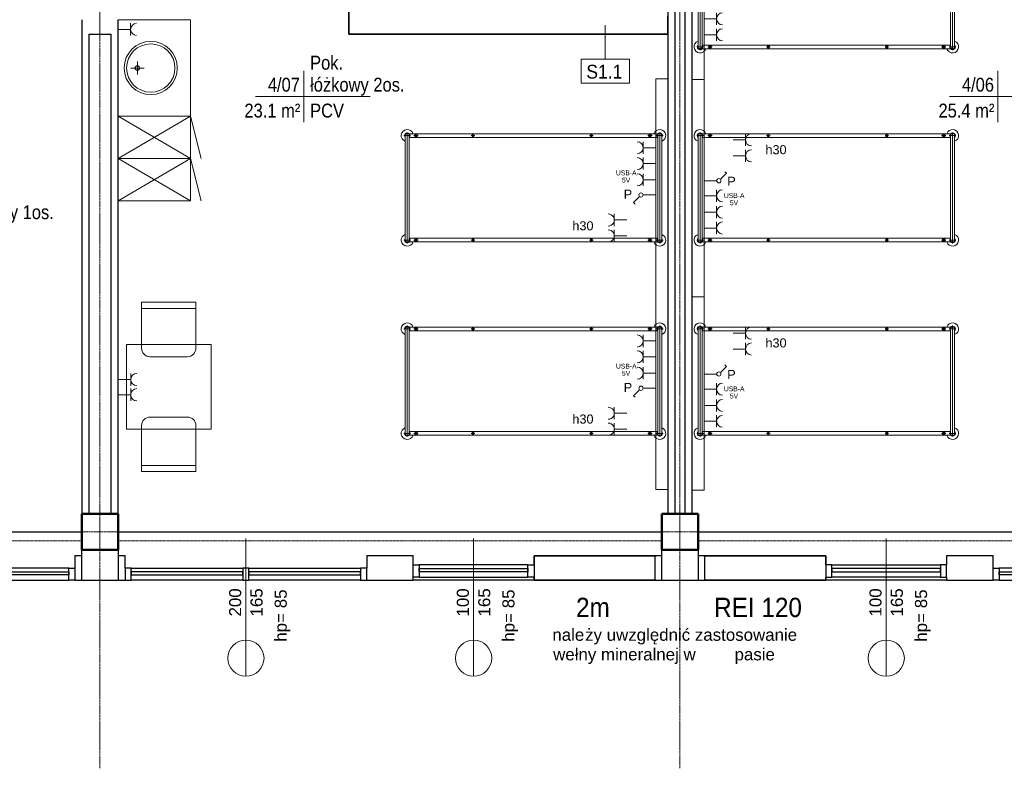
# Model space of a CAD drawing. Header units: millimetres. Extents: x -2286 to 43533, y -13832 to 14981.
# Tile 40 of 77: x 13019 to 21168, y -13832 to -7634. Entities that reach past the tile are written whole.
import ezdxf

# ---------------------------------------------------------------- set-up
doc = ezdxf.new("R2010")
doc.units = ezdxf.units.MM
doc.linetypes.add('Oś', pattern=[22.225, 12.7, -3.175, 3.175, -3.175])
doc.linetypes.add('Ponad', pattern=[3.9688, 2.3813, -1.5875])
for name, color, linetype, lineweight in [('A-ANNO-NOTE', 131, 'Continuous', 18), ('A-AREA-IDEN', 2, 'Continuous', 18), ('A-FLOR-OVHD', 1, 'Ponad', 18), ('A-GLAZ', 151, 'Continuous', 25), ('A-GLAZ-IDEN', 152, 'Continuous', 18), ('A-WALL', 113, 'Continuous', 25), ('A-WALL-IDEN', 211, 'Continuous', 18), ('E-ELEC-EQPM', 71, 'Continuous', 18), ('G-ANNO-TEXT', 231, 'Continuous', 18), ('I-FURN', 30, 'Continuous', 18), ('P-SANR-FIXT', 6, 'Continuous', 18), ('Q-SPCQ', 91, 'Continuous', 18), ('S-COLS', 52, 'Continuous', 25), ('S-GRID', 1, 'Continuous', 18)]:
    doc.layers.add(name, color=color, linetype=linetype, lineweight=lineweight)
doc.styles.add('Arial', font='arial.ttf', dxfattribs={"height": 40})
doc.styles.add('Arial_1', font='arial.ttf', dxfattribs={"height": 75})
doc.styles.add('Arial_12', font='arial.ttf', dxfattribs={"width": 0.9, "height": 160})
doc.styles.add('Arial_4', font='arial.ttf', dxfattribs={"width": 0.85, "height": 115})
doc.styles.add('Arial_5', font='arial.ttf', dxfattribs={"height": 100})
doc.styles.add('Arial_6', font='arial.ttf', dxfattribs={"width": 0.9, "height": 115})
doc.styles.add('Arial_8', font='arial.ttf', dxfattribs={"height": 2})

# ---------------------------------------------------------------- blocks, each defined once
blk = doc.blocks.new('M_Concrete-Square-Column - 300 x 300mm-1161001-4_piętro II PT - projektowany')
at = {"layer": 'S-COLS', "lineweight": 50}
for p, q in [((150, 150), (-150, 150)), ((-150, 150), (-150, -150)), ((150, -150), (150, 150)), ((-150, -150), (150, -150))]:
    blk.add_line(p, q, dxfattribs=at)
blk = doc.blocks.new('łóżko 195x90 typ FAMED _102039_ - łóżko 195x90 typ FAMED _102039_-832813-4_piętro II PT - projektowany')
at = {"layer": 'I-FURN'}
for p, q in [((-432.5, 1020.2), (-432.5, 1074.7)), ((-432.5, 1064.5), (432.5, 1064.5)), ((432.5, 1020.2), (432.5, 1074.7)), ((-459.8, 1047.5), (459.7, 1047.5)), ((-447.5, 1031), (-447.5, -1026.1)), ((-432.5, 1030.5), (432.5, 1030.5)), ((-432.5, 948.5), (-432.5, 983.5)), ((-417.5, -1025.5), (-417.5, 1031)), ((417.5, -1026.1), (417.5, 1030.5)), ((432.5, 948.5), (432.5, 983.5)), ((447.5, 1031), (447.5, -1026.1)), ((-450, 966), (-415, 966)), ((450, 966), (415, 966)), ((-432.5, 496.9), (-432.5, 466.9)), ((432.5, 496.9), (432.5, 466.9)), ((-447.5, 481.9), (-417.5, 481.9)), ((447.5, 481.9), (417.5, 481.9)), ((-432.5, -483.1), (-432.5, -513.1)), ((432.5, -483.1), (432.5, -513.1)), ((-447.5, -498.1), (-417.5, -498.1)), ((447.5, -498.1), (417.5, -498.1)), ((-450, -969.3), (-415, -969.3)), ((-432.5, -951.8), (-432.5, -986.8)), ((450, -969.3), (415, -969.3)), ((432.5, -951.8), (432.5, -986.8)), ((459.7, -1042.5), (-459.8, -1042.5)), ((-432.5, -1015.3), (-432.5, -1069.8)), ((-432.5, -1025.5), (432.5, -1025.5)), ((432.5, -1015.3), (432.5, -1069.8)), ((-432.5, -1059.5), (432.5, -1059.5))]:
    blk.add_line(p, q, dxfattribs=at)
for centre, radius in [((-432.5, 966), 12.5), ((432.5, 966), 12.5), ((-432.5, 966), 8), ((432.5, 966), 8), ((-432.5, 481.9), 10), ((432.5, 481.9), 10), ((-432.5, -498.1), 10), ((432.5, -498.1), 10), ((-432.5, -969.3), 12.5), ((-432.5, -969.3), 8), ((432.5, -969.3), 12.5), ((432.5, -969.3), 8)]:
    blk.add_circle(centre, radius, dxfattribs=at)
for centre, radius, start, end in [((-432.5, 1047.5), 50, 19.87687, 252.5424), ((-432.5, 1047.5), 22.3, 49.8221, 312.38874), ((-432.5, 1047.5), 19.3, 62.02067, 297.97933), ((-432.5, 1047.5), 17, 90, 270), ((432.5, 1047.5), 50, 287.4576, 160.12313), ((432.5, 1047.5), 22.2, 229.8221, 130.1779), ((432.5, 1047.5), 19.2, 242.02067, 117.97933), ((432.5, 1047.5), 17, 270, 90), ((-432.5, -1042.5), 50, 107.4576, 340.12313), ((-432.5, -1042.5), 22.2, 49.8221, 310.1779), ((-432.5, -1042.5), 19.3, 62.02067, 297.97933), ((-432.5, -1042.5), 17, 90, 270), ((432.5, -1042.5), 50, 199.87687, 72.5424), ((432.5, -1042.5), 22.2, 229.8221, 130.1779), ((432.5, -1042.5), 19.2, 242.02067, 117.97933), ((432.5, -1042.5), 17, 270, 90)]:
    blk.add_arc(centre, radius, start, end, dxfattribs=at)
blk = doc.blocks.new('łóżko 195x90 typ FAMED _102039_ - łóżko 195x90 typ FAMED _102039_-1233017-4_piętro II PT - projektowany')
at = {"layer": 'I-FURN'}
for p, q in [((-432.5, 1015.3), (-432.5, 1069.8)), ((-432.5, 1059.5), (432.5, 1059.5)), ((432.5, 1015.3), (432.5, 1069.8)), ((459.7, 1042.5), (-459.8, 1042.5)), ((-447.5, -1031), (-447.5, 1026.1)), ((-432.5, 1025.5), (432.5, 1025.5)), ((-432.5, 951.8), (-432.5, 986.8)), ((-417.5, 1025.5), (-417.5, -1031)), ((417.5, 1026.1), (417.5, -1030.5)), ((432.5, 951.8), (432.5, 986.8)), ((447.5, -1031), (447.5, 1026.1)), ((-450, 969.3), (-415, 969.3)), ((450, 969.3), (415, 969.3)), ((-447.5, 498.1), (-417.5, 498.1)), ((-432.5, 483.1), (-432.5, 513.1)), ((447.5, 498.1), (417.5, 498.1)), ((432.5, 483.1), (432.5, 513.1)), ((-447.5, -481.9), (-417.5, -481.9)), ((-432.5, -496.9), (-432.5, -466.9)), ((447.5, -481.9), (417.5, -481.9)), ((432.5, -496.9), (432.5, -466.9)), ((-450, -966), (-415, -966)), ((-432.5, -948.5), (-432.5, -983.5)), ((450, -966), (415, -966)), ((432.5, -948.5), (432.5, -983.5)), ((-459.8, -1047.5), (459.7, -1047.5)), ((-432.5, -1020.2), (-432.5, -1074.7)), ((-432.5, -1030.5), (432.5, -1030.5)), ((432.5, -1020.2), (432.5, -1074.7)), ((-432.5, -1064.5), (432.5, -1064.5))]:
    blk.add_line(p, q, dxfattribs=at)
for centre, radius in [((-432.5, 969.3), 12.5), ((432.5, 969.3), 12.5), ((-432.5, 969.3), 8), ((432.5, 969.3), 8), ((-432.5, 498.1), 10), ((432.5, 498.1), 10), ((-432.5, -481.9), 10), ((432.5, -481.9), 10), ((-432.5, -966), 12.5), ((-432.5, -966), 8), ((432.5, -966), 12.5), ((432.5, -966), 8)]:
    blk.add_circle(centre, radius, dxfattribs=at)
for centre, radius, start, end in [((-432.5, 1042.5), 50, 19.87687, 252.5424), ((-432.5, 1042.5), 22.2, 49.8221, 310.1779), ((-432.5, 1042.5), 19.3, 62.02067, 297.97933), ((-432.5, 1042.5), 17, 90, 270), ((432.5, 1042.5), 50, 287.4576, 160.12313), ((432.5, 1042.5), 22.2, 229.8221, 130.1779), ((432.5, 1042.5), 19.2, 242.02067, 117.97933), ((432.5, 1042.5), 17, 270, 90), ((-432.5, -1047.5), 50, 107.4576, 340.12313), ((-432.5, -1047.5), 22.3, 47.61126, 310.1779), ((-432.5, -1047.5), 19.3, 62.02067, 297.97933), ((-432.5, -1047.5), 17, 90, 270), ((432.5, -1047.5), 50, 199.87687, 72.5424), ((432.5, -1047.5), 22.2, 229.8221, 130.1779), ((432.5, -1047.5), 19.2, 242.02067, 117.97933), ((432.5, -1047.5), 17, 270, 90)]:
    blk.add_arc(centre, radius, start, end, dxfattribs=at)
blk = doc.blocks.new('krzesło - krzesło-1270919-4_piętro II PT - projektowany')
at = {"layer": 'I-FURN'}
for p, q in [((-155, 225), (155, 225)), ((-225, -225), (-225, 155)), ((225, 155), (225, -225)), ((225, -175), (-225, -175)), ((225, -225), (-225, -225))]:
    blk.add_line(p, q, dxfattribs=at)
for centre, start, end in [((-155, 155), 90, 180), ((155, 155), 360, 90)]:
    blk.add_arc(centre, 70, start, end, dxfattribs=at)
blk = doc.blocks.new('Blat - Blat-1285996-4_piętro II PT - projektowany')
at = {"layer": 'I-FURN'}
for p, q in [((0, 0), (700, 0)), ((0, -700), (0, 0)), ((700, 0), (700, -700)), ((700, -700), (0, -700))]:
    blk.add_line(p, q, dxfattribs=at)
blk = doc.blocks.new('krzesło - krzesło-823058-4_piętro II PT - projektowany')
at = {"layer": 'I-FURN'}
for p, q in [((-225, 225), (-225, -155)), ((225, 225), (-225, 225)), ((225, 175), (-225, 175)), ((225, -155), (225, 225)), ((-155, -225), (155, -225))]:
    blk.add_line(p, q, dxfattribs=at)
for centre, start, end in [((-155, -155), 180, 270), ((155, -155), 270, 0)]:
    blk.add_arc(centre, 70, start, end, dxfattribs=at)
blk = doc.blocks.new('szafki szatniowe - szafki bez siedziska-1388320-4_piętro II PT - projektowany')
at = {"layer": 'I-FURN'}
for p, q in [((-175, 600), (175, 686.3)), ((175, 600), (525, 686.3)), ((175, 0), (-175, 600)), ((175, 600), (-175, 0)), ((-175, 600), (175, 600)), ((-175, 0), (-175, 600)), ((525, 0), (175, 600)), ((525, 600), (175, 0)), ((175, 600), (525, 600)), ((175, 0), (175, 600)), ((175, 600), (175, 0)), ((525, 600), (525, 0))]:
    blk.add_line(p, q, dxfattribs=at)
blk = doc.blocks.new('Blat - Blat-V11-4_piętro II PT - projektowany')
at = {"layer": 'I-FURN'}
for p, q in [((0, -600), (0, 0)), ((800, 0), (800, -600)), ((800, -600), (0, -600))]:
    blk.add_line(p, q, dxfattribs=at)
blk = doc.blocks.new('umywalka okrągła d _44cm stal nierdzewna - Type 1-1345566-4_piętro II PT - projektowany')
at = {"layer": 'P-SANR-FIXT'}
for p, q in [((70, 189.3), (180, 189.3)), ((125, 134.3), (125, 244.3))]:
    blk.add_line(p, q, dxfattribs=at)
for centre, radius in [((125, 300), 220), ((125, 300), 200), ((125, 189.3), 19)]:
    blk.add_circle(centre, radius, dxfattribs=at)
blk = doc.blocks.new('Aluminum_Exterior_Window_-_Double - 200 x 165 cm-1494230-4_piętro II PT - projektowany')
at = {"layer": 'A-GLAZ'}
for p, q in [((-1371.6, -26.6), (-1321.6, -26.6)), ((-1371.6, -126.6), (-1371.6, -26.6)), ((-1321.6, -26.6), (-1321.6, -126.6)), ((-396.6, -26.6), (-1321.6, -26.6)), ((-1321.6, -56.7), (-396.6, -56.7)), ((-1321.6, -82.1), (-1321.6, -56.7)), ((-396.6, -26.6), (-346.6, -26.6)), ((-396.6, -126.6), (-396.6, -26.6)), ((-396.6, -56.7), (-396.6, -82.1)), ((-346.6, -26.6), (-346.6, -126.6)), ((578.4, -26.6), (-346.6, -26.6)), ((-346.6, -56.7), (578.4, -56.7)), ((-346.6, -82.1), (-346.6, -56.7)), ((578.4, -26.6), (628.4, -26.6)), ((578.4, -126.6), (578.4, -26.6)), ((578.4, -56.7), (578.4, -82.1)), ((628.4, -26.6), (628.4, -126.6)), ((-1321.6, -126.6), (-1371.6, -126.6)), ((-396.6, -82.1), (-1321.6, -82.1)), ((-1321.6, -126.6), (-396.6, -126.6)), ((-346.6, -126.6), (-396.6, -126.6)), ((578.4, -82.1), (-346.6, -82.1)), ((-346.6, -126.6), (578.4, -126.6)), ((628.4, -126.6), (578.4, -126.6))]:
    blk.add_line(p, q, dxfattribs=at)
blk = doc.blocks.new('Panel Gazowo Oswietleniowy 2 - Type 1-1482570-4_piętro II PT - projektowany')
at = {"layer": 'Q-SPCQ'}
for p, q in [((-1125, 473.3), (-1025, 473.3)), ((-1075, 473.3), (-1075, 370)), ((-993.3, 473.3), (-893.3, 473.3)), ((-943.3, 473.3), (-943.3, 370)), ((475, 473.3), (575, 473.3)), ((525, 473.3), (525, 370)), ((606.7, 473.3), (706.7, 473.3)), ((656.7, 473.3), (656.7, 370)), ((-798.2, 314.3), (-811.3, 301.2)), ((-748.8, 264.8), (-798.2, 314.3)), ((801.8, 314.3), (788.7, 301.2)), ((851.2, 264.8), (801.8, 314.3)), ((-736.4, 130), (-736.4, 235)), ((-661.3, 233.3), (-561.3, 233.3)), ((-611.3, 233.3), (-611.3, 130)), ((-526.7, 233.3), (-426.7, 233.3)), ((-476.7, 233.3), (-476.7, 130)), ((-395, 233.3), (-295, 233.3)), ((-345, 233.3), (-345, 130)), ((863.6, 130), (863.6, 235)), ((938.7, 233.3), (1038.7, 233.3)), ((988.7, 233.3), (988.7, 130)), ((1073.3, 233.3), (1173.3, 233.3)), ((1123.3, 233.3), (1123.3, 130)), ((1205, 233.3), (1305, 233.3)), ((1255, 233.3), (1255, 130)), ((-1575, 30), (-1575, 130)), ((-1575, 130), (1825, 130)), ((1825, 130), (1825, 30))]:
    blk.add_line(p, q, dxfattribs=at)
for centre in [(-736.4, 252.5), (863.6, 252.5)]:
    blk.add_circle(centre, 17.5, dxfattribs=at)
for centre, end in [((-1075, 523.3), 0), ((-943.3, 523.3), 0), ((525, 523.3), 0), ((656.7, 523.3), 0), ((-611.3, 283.3), 360), ((-476.7, 283.3), 360), ((-345, 283.3), 360), ((988.7, 283.3), 360), ((1123.3, 283.3), 360), ((1255, 283.3), 360)]:
    blk.add_arc(centre, 50, 180, end, dxfattribs=at)
blk = doc.blocks.new('Aluminum_Exterior_Window_-_Single - 100 x 165 cm-1657400-4_piętro II PT - projektowany')
at = {"layer": 'A-GLAZ'}
for p, q in [((-1321.6, 101.2), (-1371.6, 101.2)), ((-1371.6, 101.2), (-1371.6, 1.2)), ((-1321.6, 1.2), (-1321.6, 101.2)), ((-1321.6, 101.2), (-421.6, 101.2)), ((-371.6, 101.2), (-421.6, 101.2)), ((-421.6, 101.2), (-421.6, 1.2)), ((-371.6, 1.2), (-371.6, 101.2)), ((-1371.6, 1.2), (-1321.6, 1.2)), ((-421.6, 56.7), (-1321.6, 56.7)), ((-1321.6, 56.7), (-1321.6, 31.3)), ((-1321.6, 31.3), (-421.6, 31.3)), ((-421.6, 1.2), (-1321.6, 1.2)), ((-421.6, 31.3), (-421.6, 56.7)), ((-421.6, 1.2), (-371.6, 1.2))]:
    blk.add_line(p, q, dxfattribs=at)
blk = doc.blocks.new('Aluminum_Exterior_Window_-_Single - 100 x 165 cm-1657401-4_piętro II PT - projektowany')
at = {"layer": 'A-GLAZ'}
for p, q in [((-1371.6, -1.2), (-1321.6, -1.2)), ((-1371.6, -101.2), (-1371.6, -1.2)), ((-1321.6, -1.2), (-1321.6, -101.2)), ((-421.6, -1.2), (-1321.6, -1.2)), ((-1321.6, -31.3), (-421.6, -31.3)), ((-1321.6, -56.7), (-1321.6, -31.3)), ((-421.6, -56.7), (-1321.6, -56.7)), ((-421.6, -1.2), (-371.6, -1.2)), ((-421.6, -101.2), (-421.6, -1.2)), ((-421.6, -31.3), (-421.6, -56.7)), ((-371.6, -1.2), (-371.6, -101.2)), ((-1321.6, -101.2), (-1371.6, -101.2)), ((-1321.6, -101.2), (-421.6, -101.2)), ((-371.6, -101.2), (-421.6, -101.2))]:
    blk.add_line(p, q, dxfattribs=at)
blk = doc.blocks.new('Aluminum_Exterior_Window_-_Double - 200 x 165 cm-1494224-4_piętro II PT - projektowany')
at = {"layer": 'A-GLAZ'}
for p, q in [((-1321.6, 126.6), (-1371.6, 126.6)), ((-1371.6, 126.6), (-1371.6, 26.6)), ((-1321.6, 26.6), (-1321.6, 126.6)), ((-1321.6, 126.6), (-396.6, 126.6)), ((-396.6, 82.1), (-1321.6, 82.1)), ((-1321.6, 82.1), (-1321.6, 56.7)), ((-346.6, 126.6), (-396.6, 126.6)), ((-396.6, 126.6), (-396.6, 26.6)), ((-396.6, 56.7), (-396.6, 82.1)), ((-346.6, 26.6), (-346.6, 126.6)), ((-346.6, 126.6), (578.4, 126.6)), ((578.4, 82.1), (-346.6, 82.1)), ((-346.6, 82.1), (-346.6, 56.7)), ((628.4, 126.6), (578.4, 126.6)), ((578.4, 126.6), (578.4, 26.6)), ((578.4, 56.7), (578.4, 82.1)), ((628.4, 26.6), (628.4, 126.6)), ((-1371.6, 26.6), (-1321.6, 26.6)), ((-1321.6, 56.7), (-396.6, 56.7)), ((-396.6, 26.6), (-1321.6, 26.6)), ((-396.6, 26.6), (-346.6, 26.6)), ((-346.6, 56.7), (578.4, 56.7)), ((578.4, 26.6), (-346.6, 26.6)), ((578.4, 26.6), (628.4, 26.6))]:
    blk.add_line(p, q, dxfattribs=at)
blk = doc.blocks.new('gniazdo elektryczne pojedyncze - 120-1492077-4_piętro II PT - projektowany')
at = {"layer": 'E-ELEC-EQPM'}
for p, q in [((175, 133.3), (75, 133.3)), ((125, 133.3), (125, 30))]:
    blk.add_line(p, q, dxfattribs=at)
blk.add_arc((125, 183.3), 50, 180, 0, dxfattribs=at)
blk = doc.blocks.new('gniazdo elektryczne wielokrotne - 30-1454880-4_piętro II PT - projektowany')
at = {"layer": 'E-ELEC-EQPM'}
for p, q in [((175.8, 135), (74.2, 135)), ((125, 135), (125, 30)), ((300.8, 135), (199.2, 135)), ((250, 135), (250, 30))]:
    blk.add_line(p, q, dxfattribs=at)
for centre in [(125, 185.8), (250, 185.8)]:
    blk.add_arc(centre, 50.8, 180, 0, dxfattribs=at)
blk = doc.blocks.new('METKA_POMIESZCZENIA1 - Rozbudowana - bez ramki-1409110-4_piętro II PT - projektowany')
at = {"layer": 'A-AREA-IDEN'}
for p, q in [((0, 4.25), (0, 0)), ((-8, 0), (11, 0)), ((0, 0), (0, -4.25))]:
    blk.add_line(p, q, dxfattribs=at)
blk = doc.blocks.new('ET sciana_AT7 - 10mm-838066-4_piętro II PT - projektowany')
at = {"layer": 'A-WALL-IDEN'}
for p, q in [((-4, 1.96875), (4, 1.96875)), ((-4, -2.03125), (-4, 1.96875)), ((4, 1.96875), (4, -2.03125)), ((-4, -2.03125), (4, -2.03125))]:
    blk.add_line(p, q, dxfattribs=at)
blk = doc.blocks.new('Okno_LD_typ 100 - --862013-4_piętro II PT - projektowany')
at = {"layer": 'A-GLAZ-IDEN'}
blk.add_line((0, 18.92), (0, -3.92), dxfattribs=at)
blk.add_circle((0, -0.92), 3, dxfattribs=at)
at = {"layer": 'A-GLAZ-IDEN', "insert": (4.76, 1.8), "char_height": 2, "width": 5.8523, "attachment_point": 1, "rotation": 90, "style": 'Arial_8'}
blk.add_mtext('hp= ', dxfattribs=at)

msp = doc.modelspace()

# ---------------------------------------------------------------- linework, layer by layer
at = {"layer": 'A-FLOR-OVHD'}
for p, q in [((9033.3, -11948.8), (13533.3, -11948.8)), ((18333.3, -11948.8), (13833.3, -11948.8)), ((18633.3, -11948.8), (23133.3, -11948.8))]:
    msp.add_line(p, q, dxfattribs=at)
at = {"layer": 'A-WALL'}
for p, q in [((18383.3, -6023.8), (18383.3, -11723.8)), ((18443.3, -11723.8), (18443.3, -6023.8)), ((18523.3, -6023.8), (18523.3, -11723.8)), ((18583.3, -11723.8), (18583.3, -6023.8)), ((13533.3, -7633.8), (13533.3, -11723.8)), ((13833.3, -11723.8), (13833.3, -7633.8)), ((13593.3, -11723.8), (13593.3, -7753.8)), ((13593.3, -7753.8), (13773.3, -7753.8)), ((13773.3, -7753.8), (13773.3, -11723.8)), ((10158.3, -11873.8), (13533.3, -11873.8)), ((13833.3, -11873.8), (18333.3, -11873.8)), ((18633.3, -11873.8), (23133.3, -11873.8)), ((13533.3, -12273.8), (13533.3, -12023.8)), ((13833.3, -12023.8), (13833.3, -12273.8)), ((18333.3, -12273.8), (18333.3, -12023.8)), ((18633.3, -12023.8), (18633.3, -12273.8)), ((13533.3, -12073.8), (13475.8, -12073.8)), ((13475.8, -12073.8), (13475.8, -12173.8)), ((13890.8, -12073.8), (13833.3, -12073.8)), ((13890.8, -12173.8), (13890.8, -12073.8)), ((16275.8, -12073.8), (15890.8, -12073.8)), ((15890.8, -12073.8), (15890.8, -12173.8)), ((16275.8, -12148.4), (16275.8, -12073.8)), ((18333.3, -12073.8), (18275.8, -12073.8)), ((18275.8, -12073.8), (18275.8, -12273.8)), ((18690.8, -12073.8), (18633.3, -12073.8)), ((18690.8, -12273.8), (18690.8, -12073.8)), ((21075.8, -12073.8), (20690.8, -12073.8)), ((20690.8, -12073.8), (20690.8, -12148.4)), ((21075.8, -12173.7), (21075.8, -12073.8)), ((13475.8, -12273.8), (13890.8, -12273.8)), ((15890.8, -12273.8), (16275.8, -12273.8)), ((16275.8, -12273.8), (16275.8, -12248.4)), ((17275.8, -12273.8), (16275.8, -12273.8)), ((18275.8, -12273.8), (18690.8, -12273.8)), ((20690.8, -12273.8), (19690.8, -12273.8)), ((20690.8, -12248.4), (20690.8, -12273.8)), ((20690.8, -12273.8), (21075.8, -12273.8))]:
    msp.add_line(p, q, dxfattribs=at)
at = {"layer": 'A-WALL', "color": 7, "lineweight": 35}
for p, q in [((15743.3, -7496.8), (15743.3, -7753.8)), ((18383.3, -7753.8), (18383.3, -7603.8)), ((15743.3, -7753.8), (18383.3, -7753.8)), ((18275.8, -12073.8), (17275.8, -12073.8)), ((17275.8, -12073.8), (17275.8, -12148.4)), ((19690.8, -12073.8), (18690.8, -12073.8)), ((19690.8, -12148.4), (19690.8, -12073.8)), ((17275.8, -12248.4), (17275.8, -12273.8)), ((17275.8, -12273.8), (18275.8, -12273.8)), ((18690.8, -12273.8), (19690.8, -12273.8)), ((19690.8, -12273.8), (19690.8, -12248.4))]:
    msp.add_line(p, q, dxfattribs=at)
at = {"layer": 'A-WALL-IDEN'}
msp.add_line((17865, -7678.8), (17865, -7960.2), dxfattribs=at)
at = {"layer": 'S-GRID', "linetype": 'Oś'}
for p, q in [((13683.3, -13832), (13683.3, 14381.2)), ((18483.3, -13832), (18483.3, 14381.2)), ((29623.7, -11873.8), (-1686.2, -11873.8))]:
    msp.add_line(p, q, dxfattribs=at)

# ---------------------------------------------------------------- block references
at = {"layer": 'A-AREA-IDEN', "xscale": 49.99999999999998, "yscale": 49.99999999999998, "zscale": 49.99999999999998}
for p in [(15370, -8271.1), (21114.9, -8271.1)]:
    msp.add_blockref('METKA_POMIESZCZENIA1 - Rozbudowana - bez ramki-1409110-4_piętro II PT - projektowany', p, dxfattribs=at)
at = {"layer": 'A-GLAZ'}
for name, p in [('Aluminum_Exterior_Window_-_Double - 200 x 165 cm-1494230-4_piętro II PT - projektowany', (12847.4, -12147.2)), ('Aluminum_Exterior_Window_-_Single - 100 x 165 cm-1657401-4_piętro II PT - projektowany', (17647.4, -12147.2)), ('Aluminum_Exterior_Window_-_Double - 200 x 165 cm-1494230-4_piętro II PT - projektowany', (22447.4, -12147.2))]:
    msp.add_blockref(name, p, dxfattribs=at)
at = {"layer": 'A-GLAZ', "rotation": 180}
for name, p in [('Aluminum_Exterior_Window_-_Double - 200 x 165 cm-1494224-4_piętro II PT - projektowany', (14519.2, -12147.2)), ('Aluminum_Exterior_Window_-_Single - 100 x 165 cm-1657400-4_piętro II PT - projektowany', (19319.2, -12147.2))]:
    msp.add_blockref(name, p, dxfattribs=at)
at = {"layer": 'A-GLAZ-IDEN', "xscale": 49.99999999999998, "yscale": 49.99999999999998, "zscale": 49.99999999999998}
for p in [(14890.8, -12874), (16775.8, -12874), (20190.8, -12874)]:
    msp.add_blockref('Okno_LD_typ 100 - --862013-4_piętro II PT - projektowany', p, dxfattribs=at)
at = {"layer": 'A-WALL-IDEN', "xscale": 49.99999999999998, "yscale": 49.99999999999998, "zscale": 49.99999999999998}
msp.add_blockref('ET sciana_AT7 - 10mm-838066-4_piętro II PT - projektowany', (17865, -8058.6), dxfattribs=at)
at = {"layer": 'E-ELEC-EQPM', "rotation": 270.0000000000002}
for name, p in [('gniazdo elektryczne pojedyncze - 120-1492077-4_piętro II PT - projektowany', (13803.3, -7588.8)), ('gniazdo elektryczne wielokrotne - 30-1454880-4_piętro II PT - projektowany', (13803.3, -10488.8))]:
    msp.add_blockref(name, p, dxfattribs=at)
at = {"layer": 'I-FURN'}
for name, p, rotation in [('łóżko 195x90 typ FAMED _102039_ - łóżko 195x90 typ FAMED _102039_-832813-4_piętro II PT - projektowany', (19697.7, -7426.3), 90.0000000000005), ('Blat - Blat-V11-4_piętro II PT - projektowany', (13833.3, -8433.8), 90.00000000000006), ('szafki szatniowe - szafki bez siedziska-1388320-4_piętro II PT - projektowany', (13833.3, -8608.8), 269.9999999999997), ('łóżko 195x90 typ FAMED _102039_ - łóżko 195x90 typ FAMED _102039_-1233017-4_piętro II PT - projektowany', (17268.8, -9026.3), 89.99999999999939), ('łóżko 195x90 typ FAMED _102039_ - łóżko 195x90 typ FAMED _102039_-832813-4_piętro II PT - projektowany', (19697.7, -9026.3), 90.0000000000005), ('krzesło - krzesło-1270919-4_piętro II PT - projektowany', (14252.2, -10198.8), 180), ('łóżko 195x90 typ FAMED _102039_ - łóżko 195x90 typ FAMED _102039_-1233017-4_piętro II PT - projektowany', (17268.8, -10626.3), 89.99999999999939), ('łóżko 195x90 typ FAMED _102039_ - łóżko 195x90 typ FAMED _102039_-832813-4_piętro II PT - projektowany', (19697.7, -10626.3), 90.0000000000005), ('Blat - Blat-1285996-4_piętro II PT - projektowany', (14602.2, -11023.8), 180), ('krzesło - krzesło-823058-4_piętro II PT - projektowany', (14252.2, -11148.8), 180)]:
    msp.add_blockref(name, p, dxfattribs=dict(at, rotation=rotation))
at = {"layer": 'P-SANR-FIXT', "rotation": 270.0000000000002}
msp.add_blockref('umywalka okrągła d _44cm stal nierdzewna - Type 1-1345566-4_piętro II PT - projektowany', (13803.3, -7908.8), dxfattribs=at)
at = {"layer": 'Q-SPCQ'}
for p, rotation in [((18553.3, -8103.8), 270.0000000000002), ((18413.3, -9948.8), 90.00000000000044), ((18553.3, -9703.8), 270.0000000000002)]:
    msp.add_blockref('Panel Gazowo Oswietleniowy 2 - Type 1-1482570-4_piętro II PT - projektowany', p, dxfattribs=dict(at, rotation=rotation))
at = {"layer": 'S-COLS', "lineweight": 18, "rotation": 270.0000000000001}
for p in [(13683.3, -11873.8), (18483.3, -11873.8)]:
    msp.add_blockref('M_Concrete-Square-Column - 300 x 300mm-1161001-4_piętro II PT - projektowany', p, dxfattribs=at)

# ---------------------------------------------------------------- texts
at = {"layer": 'A-ANNO-NOTE', "attachment_point": 1}
for s, insert, char_height, width, style in [('h30', (19191.2, -8672.5), 75, 216.456, 'Arial_1'), ('h30', (19191.2, -8672.5), 75, 216.456, 'Arial_1'), ('USB-A', (17954, -8882.4), 40, 196.413, 'Arial'), ('5V', (18003.7, -8942), 40, 80.169, 'Arial'), ('\\fArial|b0|i0|c238|p34|;P', (18875.3, -8934.1), 75, 84.177, 'Arial_1'), ('\\fArial|b0|i0|c238|p34|;P', (18875.3, -8934.1), 75, 84.177, 'Arial_1'), ('\\fArial|b0|i0|c238|p34|;P', (18018.2, -9041.2), 75, 84.177, 'Arial_1'), ('USB-A', (18847, -9070.3), 40, 196.413, 'Arial'), ('USB-A', (18847, -9070.3), 40, 196.413, 'Arial'), ('5V', (18896.6, -9129.8), 40, 80.169, 'Arial'), ('5V', (18896.6, -9129.8), 40, 80.169, 'Arial'), ('h30', (17593.3, -9302.8), 75, 216.456, 'Arial_1'), ('h30', (19191.2, -10272.5), 75, 216.456, 'Arial_1'), ('USB-A', (17954, -10482.4), 40, 196.413, 'Arial'), ('5V', (18003.7, -10542), 40, 80.169, 'Arial'), ('\\fArial|b0|i0|c238|p34|;P', (18875.3, -10534.1), 75, 84.177, 'Arial_1'), ('\\fArial|b0|i0|c238|p34|;P', (18018.2, -10641.2), 75, 84.177, 'Arial_1'), ('USB-A', (18847, -10670.3), 40, 196.413, 'Arial'), ('5V', (18896.6, -10729.8), 40, 80.169, 'Arial'), ('h30', (17593.3, -10902.8), 75, 216.456, 'Arial_1')]:
    msp.add_mtext(s, dxfattribs=dict(at, insert=insert, char_height=char_height, width=width, style=style))
at = {"layer": 'A-AREA-IDEN', "char_height": 115, "attachment_point": 1, "style": 'Arial_4'}
for s, insert, width in [('Pok.', (15422.2, -7932.5), 327.088), ('4/07', (15072.4, -8114.5), 320.274), ('łóżkowy 2os.', (15422.2, -8114.4), 930.158), ('4/06', (20817.3, -8114.5), 320.274), ('23.1 m²', (14878.6, -8328.8), 555.369), ('25.4 m²', (20623.5, -8328.8), 555.369), ('PCV', (15422.2, -8328.8), 337.31), ('łóżkowy 1os.', (12519.4, -9170), 930.158)]:
    msp.add_mtext(s, dxfattribs=dict(at, insert=insert, width=width))
at = {"layer": 'A-GLAZ-IDEN', "char_height": 100, "attachment_point": 1, "rotation": 90, "style": 'Arial_5'}
for s, insert, width in [('200', (14751.7, -12574.9), 288.607), ('165', (14928.9, -12574.9), 288.607), ('85', (15128.8, -12506.5), 192.405), ('100', (16636.7, -12574.9), 288.607), ('165', (16813.9, -12574.9), 288.607), ('85', (17013.8, -12506.5), 192.405), ('100', (20051.7, -12574.9), 288.607), ('165', (20228.9, -12574.9), 288.607), ('85', (20428.8, -12506.5), 192.405)]:
    msp.add_mtext(s, dxfattribs=dict(at, insert=insert, width=width))
at = {"layer": 'A-WALL-IDEN', "insert": (17708.8, -8006.8), "char_height": 115, "width": 357.152, "attachment_point": 1, "style": 'Arial_6'}
msp.add_mtext('S1.1', dxfattribs=at)
at = {"layer": 'G-ANNO-TEXT', "color": 1, "attachment_point": 1}
for s, insert, char_height, width, style in [('2m ', (17623.4, -12419.8), 160, 407.658, 'Arial_12'), ('^I^I', (17959.8, -12419.8), 160, 977.658, 'Arial_12'), ('REI 120', (18766.4, -12419.8), 160, 873.038, 'Arial_12'), ('nale', (17427.4, -12676.2), 100, 328.692, 'Arial_5'), ('ży', (17698.6, -12676.2), 100, 168.354, 'Arial_5'), ('\\fArial|b0|i0|c238|p34|; ', (17837.5, -12676.2), 100, 48.101, 'Arial_5'), ('uwzględnić zastosowanie ', (17877.1, -12676.2), 100, 1940.084, 'Arial_5'), ('wełny mineralnej w ', (17434, -12838.3), 100, 1495.147, 'Arial_5'), ('pasie ', (18935.5, -12838.3), 100, 464.979, 'Arial_5')]:
    msp.add_mtext(s, dxfattribs=dict(at, insert=insert, char_height=char_height, width=width, style=style))

doc.saveas('drawing.dxf')
